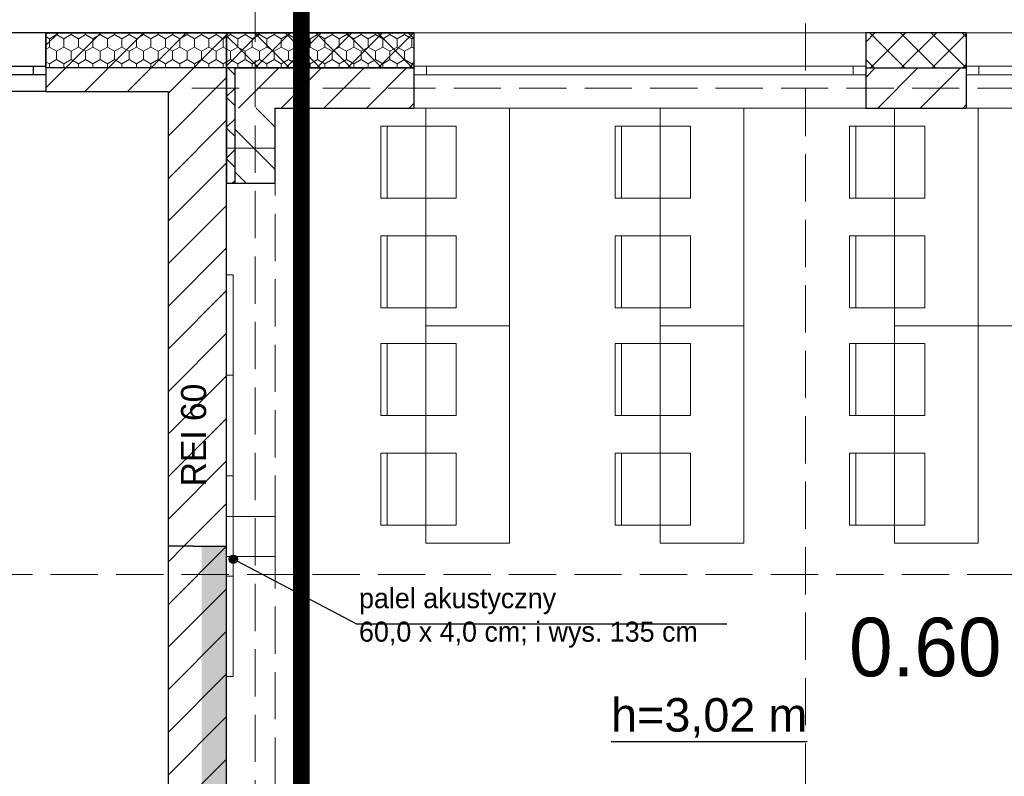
# Model space of a CAD drawing. Header units: millimetres. Extents: x -40063 to 512011, y 350190 to 687060.
# Tile 96 of 256: x 177206 to 183089, y 514489 to 519010. Entities that reach past the tile are written whole.
import ezdxf

# ---------------------------------------------------------------- set-up
doc = ezdxf.new("R2010")
doc.units = ezdxf.units.MM
doc.linetypes.add('DASHDOT', pattern=[1, 0.5, -0.25, 0, -0.25])
doc.linetypes.add('Krawędzie ukryte', pattern=[391.222223, 282.222223, -109])
for name, color, linetype in [('2D - Ogólne', 8, 'Continuous'), ('Elementy Modelu - Strefy', 8, 'Continuous'), ('J_opis pomieszczeń', 8, 'Continuous'), ('Konstrukcja - Ściany zew', 8, 'Continuous'), ('Opisy - Teksty', 8, 'Continuous'), ('Wnętrze - Umeblowanie', 8, 'Continuous'), ('X_ref', 8, 'Continuous')]:
    doc.layers.add(name, color=color, linetype=linetype)
doc.layers.add('J_zakres opracowania', color=226, linetype='DASHDOT', lineweight=30)
doc.styles.add('GENERATED_STYLE_1', font='arial.ttf')
doc.styles.add('GENERATED_STYLE_2', font='txt')
doc.styles.add('GENERATED_STYLE_3', font='txt')

# ---------------------------------------------------------------- blocks, each defined once
blk = doc.blocks.new('fdgdfg')
at = {"layer": '2D - Ogólne', "color": 5, "linetype": 'Krawędzie ukryte', "lineweight": 13}
for p, q in [((-165070.3, 492444.9), (-165070.3, 514553.6)), ((-165448.3, 510164.6), (-143783.8, 510164.6))]:
    blk.add_line(p, q, dxfattribs=at)
at = {"layer": '2D - Ogólne', "color": 8, "linetype": 'Krawędzie ukryte', "lineweight": 13}
for p, q in [((-161780.7, 495793.8), (-161780.7, 511289)), ((-145666.2, 507258.4), (-169194.5, 507258.4))]:
    blk.add_line(p, q, dxfattribs=at)
at = {"layer": '2D - Ogólne', "color": 8, "linetype": 'Continuous', "lineweight": 13}
for p, q in [((-164049.9, 508744.6), (-164049.9, 510044.6)), ((-164049.9, 510044.6), (-163549.9, 510044.6)), ((-163549.9, 510044.6), (-163549.9, 508744.6)), ((-162649.9, 508744.6), (-162649.9, 510044.6)), ((-162649.9, 510044.6), (-162149.9, 510044.6)), ((-162149.9, 510044.6), (-162149.9, 508744.6)), ((-161249.9, 508744.6), (-161249.9, 510044.6)), ((-161249.9, 510044.6), (-160749.9, 510044.6)), ((-160749.9, 510044.6), (-160749.9, 508744.6)), ((-164318.6, 509507.3), (-164318.6, 509937.3)), ((-164318.6, 509937.3), (-163868.6, 509937.3)), ((-164318.6, 509507.3), (-164318.6, 509937.3)), ((-164318.6, 509937.3), (-164281.5, 509937.3)), ((-164281.5, 509937.3), (-164281.5, 509507.3)), ((-163868.6, 509937.3), (-163868.6, 509507.3)), ((-162918.6, 509507.3), (-162918.6, 509937.3)), ((-162918.6, 509937.3), (-162468.6, 509937.3)), ((-162918.6, 509507.3), (-162918.6, 509937.3)), ((-162918.6, 509937.3), (-162881.5, 509937.3)), ((-162881.5, 509937.3), (-162881.5, 509507.3)), ((-162468.6, 509937.3), (-162468.6, 509507.3)), ((-161518.6, 509507.3), (-161518.6, 509937.3)), ((-161518.6, 509937.3), (-161068.6, 509937.3)), ((-161518.6, 509507.3), (-161518.6, 509937.3)), ((-161518.6, 509937.3), (-161481.5, 509937.3)), ((-161481.5, 509937.3), (-161481.5, 509507.3)), ((-161068.6, 509937.3), (-161068.6, 509507.3)), ((-163868.6, 509507.3), (-164318.6, 509507.3)), ((-164281.5, 509507.3), (-164318.6, 509507.3)), ((-162468.6, 509507.3), (-162918.6, 509507.3)), ((-162881.5, 509507.3), (-162918.6, 509507.3)), ((-161068.6, 509507.3), (-161518.6, 509507.3)), ((-161481.5, 509507.3), (-161518.6, 509507.3)), ((-163868.6, 509282), (-164318.6, 509282)), ((-164318.6, 509282), (-164318.6, 508852)), ((-164318.6, 509282), (-164318.6, 508852)), ((-164281.5, 509282), (-164318.6, 509282)), ((-164281.5, 508852), (-164281.5, 509282)), ((-163868.6, 508852), (-163868.6, 509282)), ((-162468.6, 509282), (-162918.6, 509282)), ((-162918.6, 509282), (-162918.6, 508852)), ((-162918.6, 509282), (-162918.6, 508852)), ((-162881.5, 509282), (-162918.6, 509282)), ((-162881.5, 508852), (-162881.5, 509282)), ((-162468.6, 508852), (-162468.6, 509282)), ((-161068.6, 509282), (-161518.6, 509282)), ((-161518.6, 509282), (-161518.6, 508852)), ((-161518.6, 509282), (-161518.6, 508852)), ((-161481.5, 509282), (-161518.6, 509282)), ((-161481.5, 508852), (-161481.5, 509282)), ((-161068.6, 508852), (-161068.6, 509282)), ((-165240.3, 508448.2), (-165240.3, 509048.2)), ((-165240.3, 509048.2), (-165200.3, 509048.2)), ((-165200.3, 509048.2), (-165200.3, 508448.2)), ((-164318.6, 508852), (-163868.6, 508852)), ((-164318.6, 508852), (-164281.5, 508852)), ((-162918.6, 508852), (-162468.6, 508852)), ((-162918.6, 508852), (-162881.5, 508852)), ((-161518.6, 508852), (-161068.6, 508852)), ((-161518.6, 508852), (-161481.5, 508852)), ((-163549.9, 508744.6), (-164049.9, 508744.6)), ((-164049.9, 507444.6), (-164049.9, 508744.6)), ((-164049.9, 508744.6), (-163549.9, 508744.6)), ((-163549.9, 508744.6), (-163549.9, 507444.6)), ((-162149.9, 508744.6), (-162649.9, 508744.6)), ((-162649.9, 507444.6), (-162649.9, 508744.6)), ((-162649.9, 508744.6), (-162149.9, 508744.6)), ((-162149.9, 508744.6), (-162149.9, 507444.6)), ((-160749.9, 508744.6), (-161249.9, 508744.6)), ((-161249.9, 507444.6), (-161249.9, 508744.6)), ((-161249.9, 508744.6), (-160749.9, 508744.6)), ((-160749.9, 508744.6), (-160749.9, 507444.6)), ((-164318.6, 508207.3), (-164318.6, 508637.3)), ((-164318.6, 508637.3), (-163868.6, 508637.3)), ((-164318.6, 508207.3), (-164318.6, 508637.3)), ((-164318.6, 508637.3), (-164281.5, 508637.3)), ((-164281.5, 508637.3), (-164281.5, 508207.3)), ((-163868.6, 508637.3), (-163868.6, 508207.3)), ((-162918.6, 508207.3), (-162918.6, 508637.3)), ((-162918.6, 508637.3), (-162468.6, 508637.3)), ((-162918.6, 508207.3), (-162918.6, 508637.3)), ((-162918.6, 508637.3), (-162881.5, 508637.3)), ((-162881.5, 508637.3), (-162881.5, 508207.3)), ((-162468.6, 508637.3), (-162468.6, 508207.3)), ((-161518.6, 508207.3), (-161518.6, 508637.3)), ((-161518.6, 508637.3), (-161068.6, 508637.3)), ((-161518.6, 508207.3), (-161518.6, 508637.3)), ((-161518.6, 508637.3), (-161481.5, 508637.3)), ((-161481.5, 508637.3), (-161481.5, 508207.3)), ((-161068.6, 508637.3), (-161068.6, 508207.3)), ((-165240.3, 507848.2), (-165240.3, 508448.2)), ((-165240.3, 508448.2), (-165200.3, 508448.2)), ((-165200.3, 508448.2), (-165240.3, 508448.2)), ((-165200.3, 508448.2), (-165200.3, 507848.2)), ((-163868.6, 508207.3), (-164318.6, 508207.3)), ((-164281.5, 508207.3), (-164318.6, 508207.3)), ((-162468.6, 508207.3), (-162918.6, 508207.3)), ((-162881.5, 508207.3), (-162918.6, 508207.3)), ((-161068.6, 508207.3), (-161518.6, 508207.3)), ((-161481.5, 508207.3), (-161518.6, 508207.3)), ((-163868.6, 507982), (-164318.6, 507982)), ((-164318.6, 507982), (-164318.6, 507552)), ((-164318.6, 507982), (-164318.6, 507552)), ((-164281.5, 507982), (-164318.6, 507982)), ((-164281.5, 507552), (-164281.5, 507982)), ((-163868.6, 507552), (-163868.6, 507982)), ((-162468.6, 507982), (-162918.6, 507982)), ((-162918.6, 507982), (-162918.6, 507552)), ((-162918.6, 507982), (-162918.6, 507552)), ((-162881.5, 507982), (-162918.6, 507982)), ((-162881.5, 507552), (-162881.5, 507982)), ((-162468.6, 507552), (-162468.6, 507982)), ((-161068.6, 507982), (-161518.6, 507982)), ((-161518.6, 507982), (-161518.6, 507552)), ((-161518.6, 507982), (-161518.6, 507552)), ((-161481.5, 507982), (-161518.6, 507982)), ((-161481.5, 507552), (-161481.5, 507982)), ((-161068.6, 507552), (-161068.6, 507982)), ((-165240.3, 507248.2), (-165240.3, 507848.2)), ((-165240.3, 507848.2), (-165200.3, 507848.2)), ((-165200.3, 507848.2), (-165240.3, 507848.2)), ((-165200.3, 507848.2), (-165200.3, 507248.2)), ((-164318.6, 507552), (-163868.6, 507552)), ((-164318.6, 507552), (-164281.5, 507552)), ((-162918.6, 507552), (-162468.6, 507552)), ((-162918.6, 507552), (-162881.5, 507552)), ((-161518.6, 507552), (-161068.6, 507552)), ((-161518.6, 507552), (-161481.5, 507552)), ((-163549.9, 507444.6), (-164049.9, 507444.6)), ((-162149.9, 507444.6), (-162649.9, 507444.6)), ((-160749.9, 507444.6), (-161249.9, 507444.6)), ((-165240.3, 506648.2), (-165240.3, 507248.2)), ((-165240.3, 507248.2), (-165200.3, 507248.2)), ((-165200.3, 507248.2), (-165240.3, 507248.2)), ((-165200.3, 507248.2), (-165200.3, 506648.2)), ((-165200.3, 506648.2), (-165240.3, 506648.2))]:
    blk.add_line(p, q, dxfattribs=at)
at = {"layer": '2D - Ogólne', "linetype": 'Continuous'}
blk.add_line((-164466.1, 506962.2), (-165178.1, 507337.2), dxfattribs=at)
at = {"layer": '2D - Ogólne', "color": 8, "linetype": 'Continuous'}
blk.add_line((-164466.1, 506962.2), (-162252.3, 506962.2), dxfattribs=at)
at = {"layer": '2D - Ogólne', "linetype": 'Continuous'}
blk.add_circle((-165200.3, 507348.9), 25, dxfattribs=at)
at = {"layer": '2D - Ogólne', "linetype": 'Continuous', "extrusion": (0, 0, -1)}
for points in [[(165200.3, 507323.9), (165217.9, 507366.6), (165223.3, 507339.3)], [(165217.9, 507366.6), (165200.3, 507323.9), (165190.7, 507372)], [(165190.7, 507372), (165200.3, 507323.9), (165175.3, 507348.9)]]:
    blk.add_solid(points, dxfattribs=at)
at = {"layer": 'Elementy Modelu - Strefy', "color": 8, "linetype": 'Continuous', "lineweight": 0}
for p, q in [((-173270.3, 510144.6), (-165590.3, 510144.6)), ((-165590.3, 510144.6), (-165590.3, 505329.9)), ((-159190.3, 510044.6), (-164950.3, 510044.6)), ((-164950.3, 510044.6), (-164950.3, 509804.6)), ((-165240.3, 509804.6), (-165240.3, 507604.6)), ((-164950.3, 509804.6), (-165240.3, 509804.6)), ((-165240.3, 507604.6), (-164950.3, 507604.6)), ((-164950.3, 507604.6), (-164950.3, 507364.6)), ((-164950.3, 507364.6), (-165240.3, 507364.6)), ((-165240.3, 507364.6), (-165240.3, 505164.6))]:
    blk.add_line(p, q, dxfattribs=at)
at = {"layer": 'Elementy Modelu - Strefy', "color": 8, "linetype": 'Continuous', "lineweight": 0, "extrusion": (0, 0, -1)}
for points in [[(165240.3, 505926.6), (165390.3, 507426.6), (165390.3, 505926.6)], [(165390.3, 507426.6), (165240.3, 505926.6), (165240.3, 507426.6)]]:
    blk.add_solid(points, dxfattribs=at)
at = {"layer": 'J_opis pomieszczeń', "color": 8, "linetype": 'Krawędzie ukryte', "lineweight": 13}
blk.add_line((-164950.3, 509804.6), (-164950.3, 501969.9), dxfattribs=at)
at = {"layer": 'Konstrukcja - Ściany zew', "color": 7, "linetype": 'Continuous'}
for p, q in [((-166320.3, 510494.6), (-169070.3, 510494.6)), ((-168995.3, 510294.6), (-166395.3, 510294.6)), ((-166395.3, 510244.6), (-166395.3, 510294.6)), ((-166395.3, 510294.6), (-166320.3, 510294.6)), ((-166320.3, 510294.6), (-166320.3, 510244.6)), ((-166395.3, 510244.6), (-168995.3, 510244.6)), ((-166320.3, 510244.6), (-166395.3, 510244.6)), ((-166320.3, 510144.6), (-169070.3, 510144.6)), ((-165440.3, 507426.6), (-165590.3, 507426.6)), ((-165440.3, 507426.6), (-165240.3, 507426.6))]:
    blk.add_line(p, q, dxfattribs=at)
at = {"layer": 'Konstrukcja - Ściany zew', "color": 8, "linetype": 'Continuous'}
for p, q in [((-166320.3, 510420.2), (-166245.9, 510494.6)), ((-166320.3, 510165.7), (-165991.3, 510494.6)), ((-166320.3, 510494.6), (-166320.3, 510294.6)), ((-165240.3, 510494.6), (-166320.3, 510494.6)), ((-166320.3, 510494.6), (-164121.6, 510494.6)), ((-166320.3, 510284.6), (-166320.3, 510494.6)), ((-166086.7, 510144.6), (-165736.7, 510494.6)), ((-165832.2, 510144.6), (-165482.2, 510494.6)), ((-164121.6, 510494.6), (-165240.3, 510494.6)), ((-165240.3, 510494.6), (-165240.3, 510284.6)), ((-165240.3, 510482), (-165235.3, 510487)), ((-165207.1, 510443.2), (-165240.3, 510476.3)), ((-165235.3, 510487), (-165227.7, 510494.6)), ((-165190.3, 510426.3), (-165207.1, 510443.2)), ((-165163.3, 510375.2), (-165043.8, 510494.6)), ((-164864.7, 510284.6), (-165074.7, 510494.6)), ((-165070, 510284.6), (-164860, 510494.6)), ((-164680.9, 510284.6), (-164890.9, 510494.6)), ((-164886.1, 510284.6), (-164676.1, 510494.6)), ((-164497, 510284.6), (-164707, 510494.6)), ((-164702.3, 510284.6), (-164492.3, 510494.6)), ((-164313.2, 510284.6), (-164523.2, 510494.6)), ((-164518.4, 510284.6), (-164308.4, 510494.6)), ((-164129.3, 510284.6), (-164339.3, 510494.6)), ((-164334.6, 510284.6), (-164124.6, 510494.6)), ((-164121.6, 510460.8), (-164155.5, 510494.6)), ((-164121.6, 510494.6), (-164121.6, 510294.6)), ((-164121.6, 510494.6), (-164121.6, 510284.6)), ((-161421.6, 510439.9), (-161366.9, 510494.6)), ((-161421.6, 510494.6), (-161421.6, 510294.6)), ((-160821.6, 510494.6), (-161421.6, 510494.6)), ((-161187.8, 510284.6), (-161397.8, 510494.6)), ((-161393, 510284.6), (-161183, 510494.6)), ((-161003.9, 510284.6), (-161213.9, 510494.6)), ((-161209.2, 510284.6), (-160999.2, 510494.6)), ((-160821.6, 510286.2), (-161030.1, 510494.6)), ((-161025.3, 510284.6), (-160821.6, 510488.3)), ((-160821.6, 510470), (-160846.2, 510494.6)), ((-160821.6, 510494.6), (-160821.6, 510294.6)), ((-165048.6, 510284.6), (-165190.3, 510426.3)), ((-165240.3, 510298.2), (-165190.3, 510348.2)), ((-165190.3, 510348.2), (-165163.3, 510375.2)), ((-161371.6, 510284.6), (-161421.6, 510334.6)), ((-166320.3, 510294.6), (-166320.3, 510244.6)), ((-164121.6, 510284.6), (-166320.3, 510284.6)), ((-165232.4, 510284.6), (-165240.3, 510292.5)), ((-165240.3, 510284.6), (-165240.3, 509594.6)), ((-165190.3, 510242.5), (-165232.4, 510284.6)), ((-165190.3, 510277.5), (-165183.1, 510284.6)), ((-165190.3, 510284.6), (-165104.9, 510284.6)), ((-165190.3, 509594.6), (-165190.3, 510284.6)), ((-165104.9, 510284.6), (-164121.6, 510284.6)), ((-164950.3, 510262.9), (-164928.5, 510284.6)), ((-164914, 510044.6), (-164674, 510284.6)), ((-164659.4, 510044.6), (-164419.4, 510284.6)), ((-164404.8, 510044.6), (-164164.8, 510284.6)), ((-164150.7, 510284.6), (-164121.6, 510313.8)), ((-164121.6, 510294.6), (-164121.6, 510284.6)), ((-164121.6, 510284.6), (-164121.6, 510244.6)), ((-161421.6, 510294.6), (-161421.6, 510284.6)), ((-161421.6, 510227.7), (-161364.7, 510284.6)), ((-161421.6, 510284.6), (-160821.6, 510284.6)), ((-161421.6, 510284.6), (-161421.6, 510244.6)), ((-161350.1, 510044.6), (-161110.1, 510284.6)), ((-161095.6, 510044.6), (-160855.6, 510284.6)), ((-160841.5, 510284.6), (-160821.6, 510304.5)), ((-160821.6, 510294.6), (-160821.6, 510284.6)), ((-160821.6, 510284.6), (-160821.6, 510244.6)), ((-166320.3, 510244.6), (-166320.3, 510144.6)), ((-165035.8, 510177.4), (-164950.3, 510262.9)), ((-164121.6, 510244.6), (-164121.6, 510044.6)), ((-161421.6, 510244.6), (-161421.6, 510044.6)), ((-160821.6, 510244.6), (-160821.6, 510044.6)), ((-165240.3, 510114.3), (-165190.3, 510164.3)), ((-165168.5, 510044.6), (-165035.8, 510177.4)), ((-166320.3, 510144.6), (-165590.3, 510144.6)), ((-165190.3, 510058.6), (-165240.3, 510108.6)), ((-164950.3, 509931.8), (-165063.1, 510044.6)), ((-164950.3, 510044.6), (-164121.6, 510044.6)), ((-164950.3, 509594.6), (-164950.3, 510044.6)), ((-164150.3, 510044.6), (-164121.6, 510073.3)), ((-161421.6, 510044.6), (-160821.6, 510044.6)), ((-160841, 510044.6), (-160821.6, 510064)), ((-165240.3, 509930.5), (-165190.3, 509980.5)), ((-165190.3, 509874.8), (-165240.3, 509924.8)), ((-164950.3, 509677.2), (-165190.3, 509917.2)), ((-165240.3, 509746.6), (-165190.3, 509796.6)), ((-165190.3, 509690.9), (-165240.3, 509740.9)), ((-165122.2, 509594.6), (-165190.3, 509662.7)), ((-165190.3, 509594.6), (-165240.3, 509594.6)), ((-165208.4, 509594.6), (-165190.3, 509612.8)), ((-164950.3, 509594.6), (-165190.3, 509594.6)), ((-165590.3, 507331.9), (-165495.5, 507426.6)), ((-165590.3, 507077.3), (-165240.9, 507426.6)), ((-165590.3, 507426.6), (-165590.3, 505926.6)), ((-165240.3, 505926.6), (-165240.3, 507426.6)), ((-165590.3, 506822.7), (-165240.3, 507172.7)), ((-165590.3, 506568.2), (-165240.3, 506918.2)), ((-165590.3, 506313.6), (-165240.3, 506663.6)), ((-165590.3, 506059.1), (-165240.3, 506409.1)), ((-165468.2, 505926.6), (-165240.3, 506154.5))]:
    blk.add_line(p, q, dxfattribs=at)
at = {"layer": 'Konstrukcja - Ściany zew', "color": 8, "linetype": 'Continuous', "lineweight": 13}
for p, q in [((-166299.4, 510459.8), (-166320.3, 510471.8)), ((-166256.1, 510484.8), (-166299.4, 510459.8)), ((-166299.4, 510409.8), (-166299.4, 510459.8)), ((-166256.1, 510484.8), (-166256.1, 510494.6)), ((-166212.8, 510459.8), (-166256.1, 510484.8)), ((-166169.5, 510484.8), (-166212.8, 510459.8)), ((-166212.8, 510409.8), (-166212.8, 510459.8)), ((-166169.5, 510484.8), (-166169.5, 510494.6)), ((-166126.2, 510459.8), (-166169.5, 510484.8)), ((-166082.9, 510484.8), (-166126.2, 510459.8)), ((-166126.2, 510409.8), (-166126.2, 510459.8)), ((-166082.9, 510484.8), (-166082.9, 510494.6)), ((-166039.5, 510459.8), (-166082.9, 510484.8)), ((-165996.2, 510484.8), (-166039.5, 510459.8)), ((-166039.5, 510409.8), (-166039.5, 510459.8)), ((-165996.2, 510484.8), (-165996.2, 510494.6)), ((-165952.9, 510459.8), (-165996.2, 510484.8)), ((-165909.6, 510484.8), (-165952.9, 510459.8)), ((-165952.9, 510409.8), (-165952.9, 510459.8)), ((-165909.6, 510484.8), (-165909.6, 510494.6)), ((-165866.3, 510459.8), (-165909.6, 510484.8)), ((-165823, 510484.8), (-165866.3, 510459.8)), ((-165866.3, 510409.8), (-165866.3, 510459.8)), ((-165823, 510484.8), (-165823, 510494.6)), ((-165779.7, 510459.8), (-165823, 510484.8)), ((-165736.4, 510484.8), (-165779.7, 510459.8)), ((-165779.7, 510409.8), (-165779.7, 510459.8)), ((-165736.4, 510484.8), (-165736.4, 510494.6)), ((-165693.1, 510459.8), (-165736.4, 510484.8)), ((-165649.8, 510484.8), (-165693.1, 510459.8)), ((-165693.1, 510409.8), (-165693.1, 510459.8)), ((-165649.8, 510484.8), (-165649.8, 510494.6)), ((-165606.5, 510459.8), (-165649.8, 510484.8)), ((-165563.2, 510484.8), (-165606.5, 510459.8)), ((-165606.5, 510409.8), (-165606.5, 510459.8)), ((-165563.2, 510484.8), (-165563.2, 510494.6)), ((-165519.9, 510459.8), (-165563.2, 510484.8)), ((-165476.6, 510484.8), (-165519.9, 510459.8)), ((-165519.9, 510409.8), (-165519.9, 510459.8)), ((-165476.6, 510484.8), (-165476.6, 510494.6)), ((-165433.3, 510459.8), (-165476.6, 510484.8)), ((-165390, 510484.8), (-165433.3, 510459.8)), ((-165433.3, 510409.8), (-165433.3, 510459.8)), ((-165390, 510484.8), (-165390, 510494.6)), ((-165346.7, 510459.8), (-165390, 510484.8)), ((-165303.4, 510484.8), (-165346.7, 510459.8)), ((-165346.7, 510409.8), (-165346.7, 510459.8)), ((-165303.4, 510484.8), (-165303.4, 510494.6)), ((-165260.1, 510459.8), (-165303.4, 510484.8)), ((-165216.8, 510484.8), (-165260.1, 510459.8)), ((-165260.1, 510409.8), (-165260.1, 510459.8)), ((-165216.8, 510484.8), (-165216.8, 510494.6)), ((-165173.5, 510459.8), (-165216.8, 510484.8)), ((-165130.2, 510484.8), (-165173.5, 510459.8)), ((-165173.5, 510409.8), (-165173.5, 510459.8)), ((-165130.2, 510484.8), (-165130.2, 510494.6)), ((-165086.9, 510459.8), (-165130.2, 510484.8)), ((-165043.6, 510484.8), (-165086.9, 510459.8)), ((-165086.9, 510409.8), (-165086.9, 510459.8)), ((-165043.6, 510484.8), (-165043.6, 510494.6)), ((-165000.3, 510459.8), (-165043.6, 510484.8)), ((-164957, 510484.8), (-165000.3, 510459.8)), ((-165000.3, 510409.8), (-165000.3, 510459.8)), ((-164957, 510484.8), (-164957, 510494.6)), ((-164913.7, 510459.8), (-164957, 510484.8)), ((-164870.4, 510484.8), (-164913.7, 510459.8)), ((-164913.7, 510409.8), (-164913.7, 510459.8)), ((-164870.4, 510484.8), (-164870.4, 510494.6)), ((-164827.1, 510459.8), (-164870.4, 510484.8)), ((-164783.8, 510484.8), (-164827.1, 510459.8)), ((-164827.1, 510409.8), (-164827.1, 510459.8)), ((-164783.8, 510484.8), (-164783.8, 510494.6)), ((-164740.5, 510459.8), (-164783.8, 510484.8)), ((-164697.2, 510484.8), (-164740.5, 510459.8)), ((-164740.5, 510409.8), (-164740.5, 510459.8)), ((-164697.2, 510484.8), (-164697.2, 510494.6)), ((-164653.9, 510459.8), (-164697.2, 510484.8)), ((-164610.6, 510484.8), (-164653.9, 510459.8)), ((-164653.9, 510409.8), (-164653.9, 510459.8)), ((-164610.6, 510484.8), (-164610.6, 510494.6)), ((-164567.3, 510459.8), (-164610.6, 510484.8)), ((-164524, 510484.8), (-164567.3, 510459.8)), ((-164567.3, 510409.8), (-164567.3, 510459.8)), ((-164524, 510484.8), (-164524, 510494.6)), ((-164480.7, 510459.8), (-164524, 510484.8)), ((-164437.4, 510484.8), (-164480.7, 510459.8)), ((-164480.7, 510409.8), (-164480.7, 510459.8)), ((-164437.4, 510484.8), (-164437.4, 510494.6)), ((-164394.1, 510459.8), (-164437.4, 510484.8)), ((-164350.8, 510484.8), (-164394.1, 510459.8)), ((-164394.1, 510409.8), (-164394.1, 510459.8)), ((-164350.8, 510484.8), (-164350.8, 510494.6)), ((-164307.5, 510459.8), (-164350.8, 510484.8)), ((-164264.2, 510484.8), (-164307.5, 510459.8)), ((-164307.5, 510409.8), (-164307.5, 510459.8)), ((-164264.2, 510484.8), (-164264.2, 510494.6)), ((-164220.9, 510459.8), (-164264.2, 510484.8)), ((-164177.6, 510484.8), (-164220.9, 510459.8)), ((-164220.9, 510409.8), (-164220.9, 510459.8)), ((-164177.6, 510484.8), (-164177.6, 510494.6)), ((-164134.3, 510459.8), (-164177.6, 510484.8)), ((-164121.6, 510467.1), (-164134.3, 510459.8)), ((-164134.3, 510409.8), (-164134.3, 510459.8)), ((-161421.6, 510494.6), (-164121.6, 510494.6)), ((-159471.6, 510494.6), (-160821.6, 510494.6)), ((-166299.4, 510409.8), (-166320.3, 510397.7)), ((-166256.1, 510384.8), (-166299.4, 510409.8)), ((-166212.8, 510409.8), (-166256.1, 510384.8)), ((-166256.1, 510334.8), (-166256.1, 510384.8)), ((-166169.5, 510384.8), (-166212.8, 510409.8)), ((-166126.2, 510409.8), (-166169.5, 510384.8)), ((-166169.5, 510334.8), (-166169.5, 510384.8)), ((-166082.9, 510384.8), (-166126.2, 510409.8)), ((-166039.5, 510409.8), (-166082.9, 510384.8)), ((-166082.9, 510334.8), (-166082.9, 510384.8)), ((-165996.2, 510384.8), (-166039.5, 510409.8)), ((-165952.9, 510409.8), (-165996.2, 510384.8)), ((-165996.2, 510334.8), (-165996.2, 510384.8)), ((-165909.6, 510384.8), (-165952.9, 510409.8)), ((-165866.3, 510409.8), (-165909.6, 510384.8)), ((-165909.6, 510334.8), (-165909.6, 510384.8)), ((-165823, 510384.8), (-165866.3, 510409.8)), ((-165779.7, 510409.8), (-165823, 510384.8)), ((-165823, 510334.8), (-165823, 510384.8)), ((-165736.4, 510384.8), (-165779.7, 510409.8)), ((-165693.1, 510409.8), (-165736.4, 510384.8)), ((-165736.4, 510334.8), (-165736.4, 510384.8)), ((-165649.8, 510384.8), (-165693.1, 510409.8)), ((-165606.5, 510409.8), (-165649.8, 510384.8)), ((-165649.8, 510334.8), (-165649.8, 510384.8)), ((-165563.2, 510384.8), (-165606.5, 510409.8)), ((-165519.9, 510409.8), (-165563.2, 510384.8)), ((-165563.2, 510334.8), (-165563.2, 510384.8)), ((-165476.6, 510384.8), (-165519.9, 510409.8)), ((-165433.3, 510409.8), (-165476.6, 510384.8)), ((-165476.6, 510334.8), (-165476.6, 510384.8)), ((-165390, 510384.8), (-165433.3, 510409.8)), ((-165346.7, 510409.8), (-165390, 510384.8)), ((-165390, 510334.8), (-165390, 510384.8)), ((-165303.4, 510384.8), (-165346.7, 510409.8)), ((-165260.1, 510409.8), (-165303.4, 510384.8)), ((-165303.4, 510334.8), (-165303.4, 510384.8)), ((-165216.8, 510384.8), (-165260.1, 510409.8)), ((-165173.5, 510409.8), (-165216.8, 510384.8)), ((-165216.8, 510334.8), (-165216.8, 510384.8)), ((-165130.2, 510384.8), (-165173.5, 510409.8)), ((-165086.9, 510409.8), (-165130.2, 510384.8)), ((-165130.2, 510334.8), (-165130.2, 510384.8)), ((-165043.6, 510384.8), (-165086.9, 510409.8)), ((-165000.3, 510409.8), (-165043.6, 510384.8)), ((-165043.6, 510334.8), (-165043.6, 510384.8)), ((-164957, 510384.8), (-165000.3, 510409.8)), ((-164913.7, 510409.8), (-164957, 510384.8)), ((-164957, 510334.8), (-164957, 510384.8)), ((-164870.4, 510384.8), (-164913.7, 510409.8)), ((-164827.1, 510409.8), (-164870.4, 510384.8)), ((-164870.4, 510334.8), (-164870.4, 510384.8)), ((-164783.8, 510384.8), (-164827.1, 510409.8)), ((-164740.5, 510409.8), (-164783.8, 510384.8)), ((-164783.8, 510334.8), (-164783.8, 510384.8)), ((-164697.2, 510384.8), (-164740.5, 510409.8)), ((-164653.9, 510409.8), (-164697.2, 510384.8)), ((-164697.2, 510334.8), (-164697.2, 510384.8)), ((-164610.6, 510384.8), (-164653.9, 510409.8)), ((-164567.3, 510409.8), (-164610.6, 510384.8)), ((-164610.6, 510334.8), (-164610.6, 510384.8)), ((-164524, 510384.8), (-164567.3, 510409.8)), ((-164480.7, 510409.8), (-164524, 510384.8)), ((-164524, 510334.8), (-164524, 510384.8)), ((-164437.4, 510384.8), (-164480.7, 510409.8)), ((-164394.1, 510409.8), (-164437.4, 510384.8)), ((-164437.4, 510334.8), (-164437.4, 510384.8)), ((-164350.8, 510384.8), (-164394.1, 510409.8)), ((-164307.5, 510409.8), (-164350.8, 510384.8)), ((-164350.8, 510334.8), (-164350.8, 510384.8)), ((-164264.2, 510384.8), (-164307.5, 510409.8)), ((-164220.9, 510409.8), (-164264.2, 510384.8)), ((-164264.2, 510334.8), (-164264.2, 510384.8)), ((-164177.6, 510384.8), (-164220.9, 510409.8)), ((-164134.3, 510409.8), (-164177.6, 510384.8)), ((-164177.6, 510334.8), (-164177.6, 510384.8)), ((-164121.6, 510402.5), (-164134.3, 510409.8)), ((-166256.1, 510334.8), (-166299.4, 510309.8)), ((-166212.8, 510309.8), (-166256.1, 510334.8)), ((-166169.5, 510334.8), (-166212.8, 510309.8)), ((-166126.2, 510309.8), (-166169.5, 510334.8)), ((-166082.9, 510334.8), (-166126.2, 510309.8)), ((-166039.5, 510309.8), (-166082.9, 510334.8)), ((-165996.2, 510334.8), (-166039.5, 510309.8)), ((-165952.9, 510309.8), (-165996.2, 510334.8)), ((-165909.6, 510334.8), (-165952.9, 510309.8)), ((-165866.3, 510309.8), (-165909.6, 510334.8)), ((-165823, 510334.8), (-165866.3, 510309.8)), ((-165779.7, 510309.8), (-165823, 510334.8)), ((-165736.4, 510334.8), (-165779.7, 510309.8)), ((-165693.1, 510309.8), (-165736.4, 510334.8)), ((-165649.8, 510334.8), (-165693.1, 510309.8)), ((-165606.5, 510309.8), (-165649.8, 510334.8)), ((-165563.2, 510334.8), (-165606.5, 510309.8)), ((-165519.9, 510309.8), (-165563.2, 510334.8)), ((-165476.6, 510334.8), (-165519.9, 510309.8)), ((-165433.3, 510309.8), (-165476.6, 510334.8)), ((-165390, 510334.8), (-165433.3, 510309.8)), ((-165346.7, 510309.8), (-165390, 510334.8)), ((-165303.4, 510334.8), (-165346.7, 510309.8)), ((-165260.1, 510309.8), (-165303.4, 510334.8)), ((-165216.8, 510334.8), (-165260.1, 510309.8)), ((-165173.5, 510309.8), (-165216.8, 510334.8)), ((-165130.2, 510334.8), (-165173.5, 510309.8)), ((-165086.9, 510309.8), (-165130.2, 510334.8)), ((-165043.6, 510334.8), (-165086.9, 510309.8)), ((-165000.3, 510309.8), (-165043.6, 510334.8)), ((-164957, 510334.8), (-165000.3, 510309.8)), ((-164913.7, 510309.8), (-164957, 510334.8)), ((-164870.4, 510334.8), (-164913.7, 510309.8)), ((-164827.1, 510309.8), (-164870.4, 510334.8)), ((-164783.8, 510334.8), (-164827.1, 510309.8)), ((-164740.5, 510309.8), (-164783.8, 510334.8)), ((-164697.2, 510334.8), (-164740.5, 510309.8)), ((-164653.9, 510309.8), (-164697.2, 510334.8)), ((-164610.6, 510334.8), (-164653.9, 510309.8)), ((-164567.3, 510309.8), (-164610.6, 510334.8)), ((-164524, 510334.8), (-164567.3, 510309.8)), ((-164480.7, 510309.8), (-164524, 510334.8)), ((-164437.4, 510334.8), (-164480.7, 510309.8)), ((-164394.1, 510309.8), (-164437.4, 510334.8)), ((-164350.8, 510334.8), (-164394.1, 510309.8)), ((-164307.5, 510309.8), (-164350.8, 510334.8)), ((-164264.2, 510334.8), (-164307.5, 510309.8)), ((-164220.9, 510309.8), (-164264.2, 510334.8)), ((-164177.6, 510334.8), (-164220.9, 510309.8)), ((-164134.3, 510309.8), (-164177.6, 510334.8)), ((-166299.4, 510309.8), (-166320.3, 510321.8)), ((-166299.4, 510284.6), (-166299.4, 510309.8)), ((-166212.8, 510284.6), (-166212.8, 510309.8)), ((-166126.2, 510284.6), (-166126.2, 510309.8)), ((-166039.5, 510284.6), (-166039.5, 510309.8)), ((-165952.9, 510284.6), (-165952.9, 510309.8)), ((-165866.3, 510284.6), (-165866.3, 510309.8)), ((-165779.7, 510284.6), (-165779.7, 510309.8)), ((-165693.1, 510284.6), (-165693.1, 510309.8)), ((-165606.5, 510284.6), (-165606.5, 510309.8)), ((-165519.9, 510284.6), (-165519.9, 510309.8)), ((-165433.3, 510284.6), (-165433.3, 510309.8)), ((-165346.7, 510284.6), (-165346.7, 510309.8)), ((-165260.1, 510284.6), (-165260.1, 510309.8)), ((-165173.5, 510284.6), (-165173.5, 510309.8)), ((-165086.9, 510284.6), (-165086.9, 510309.8)), ((-165000.3, 510284.6), (-165000.3, 510309.8)), ((-164913.7, 510284.6), (-164913.7, 510309.8)), ((-164827.1, 510284.6), (-164827.1, 510309.8)), ((-164740.5, 510284.6), (-164740.5, 510309.8)), ((-164653.9, 510284.6), (-164653.9, 510309.8)), ((-164567.3, 510284.6), (-164567.3, 510309.8)), ((-164480.7, 510284.6), (-164480.7, 510309.8)), ((-164394.1, 510284.6), (-164394.1, 510309.8)), ((-164307.5, 510284.6), (-164307.5, 510309.8)), ((-164220.9, 510284.6), (-164220.9, 510309.8)), ((-164121.6, 510317.1), (-164134.3, 510309.8)), ((-164134.3, 510284.6), (-164134.3, 510309.8)), ((-164121.6, 510294.6), (-164046.6, 510294.6)), ((-164121.6, 510294.6), (-164121.6, 510284.6)), ((-164121.6, 510284.6), (-164121.6, 510244.6)), ((-164046.6, 510294.6), (-164046.6, 510244.6)), ((-164046.6, 510294.6), (-161496.6, 510294.6)), ((-161496.6, 510244.6), (-161496.6, 510294.6)), ((-161496.6, 510294.6), (-161421.6, 510294.6)), ((-161421.6, 510294.6), (-161421.6, 510284.6)), ((-161421.6, 510284.6), (-161421.6, 510244.6)), ((-160821.6, 510294.6), (-160746.6, 510294.6)), ((-160821.6, 510294.6), (-160821.6, 510284.6)), ((-160821.6, 510284.6), (-160821.6, 510244.6)), ((-160746.6, 510294.6), (-160746.6, 510244.6)), ((-160746.6, 510294.6), (-159546.6, 510294.6)), ((-164046.6, 510244.6), (-164121.6, 510244.6)), ((-161496.6, 510244.6), (-164046.6, 510244.6)), ((-161421.6, 510244.6), (-161496.6, 510244.6)), ((-160746.6, 510244.6), (-160821.6, 510244.6)), ((-159546.6, 510244.6), (-160746.6, 510244.6)), ((-161421.6, 510044.6), (-164121.6, 510044.6)), ((-159471.6, 510044.6), (-160821.6, 510044.6))]:
    blk.add_line(p, q, dxfattribs=at)
at = {"layer": 'Konstrukcja - Ściany zew', "linetype": 'Continuous'}
for p, q in [((-165590.3, 510132), (-165240.3, 510482)), ((-165240.3, 507426.6), (-165240.3, 510494.6)), ((-165590.3, 509877.5), (-165240.3, 510227.5)), ((-165590.3, 510144.6), (-165590.3, 507426.6)), ((-165590.3, 509622.9), (-165240.3, 509972.9)), ((-165590.3, 509368.3), (-165240.3, 509718.3)), ((-165590.3, 509113.8), (-165240.3, 509463.8)), ((-165590.3, 508859.2), (-165240.3, 509209.2)), ((-165590.3, 508604.7), (-165240.3, 508954.7)), ((-165590.3, 508350.1), (-165240.3, 508700.1)), ((-165590.3, 508095.5), (-165240.3, 508445.5)), ((-165590.3, 507841), (-165240.3, 508191)), ((-165590.3, 507586.4), (-165240.3, 507936.4)), ((-165495.5, 507426.6), (-165240.3, 507681.9)), ((-165240.9, 507426.6), (-165240.3, 507427.3))]:
    blk.add_line(p, q, dxfattribs=at)
at = {"layer": 'Opisy - Teksty', "color": 8, "linetype": 'Continuous'}
blk.add_line((-162943.3, 506259.8), (-161771.7, 506259.8), dxfattribs=at)
at = {"layer": 'Wnętrze - Umeblowanie', "color": 8, "linetype": 'Continuous', "lineweight": 13}
for p, q in [((-160749.9, 510044.6), (-160749.9, 508744.6)), ((-159190.3, 510044.6), (-160749.9, 510044.6)), ((-160749.9, 508744.6), (-160149.9, 508744.6))]:
    blk.add_line(p, q, dxfattribs=at)
at = {"layer": 'Elementy Modelu - Strefy', "color": 8, "lineweight": 13, "style": 'GENERATED_STYLE_2'}
blk.add_text('0.60', height=350, dxfattribs=at).set_placement((-161521.3, 506649.4))
at = {"layer": 'Opisy - Teksty', "color": 8, "linetype": 'Continuous', "lineweight": 13, "style": 'GENERATED_STYLE_3'}
blk.add_text('REI 60', height=150, rotation=90, dxfattribs=at).set_placement((-165362.8, 507784.7))
at = {"layer": 'Opisy - Teksty', "color": 8, "linetype": 'Continuous'}
for s, height, style, p in [('palel akustyczny', 120, 'GENERATED_STYLE_2', (-164449.2, 507056.4)), ('60,0 x 4,0 cm; i wys. 135 cm', 120, 'GENERATED_STYLE_2', (-164449.2, 506856.4)), ('h=3,02 m', 200, 'GENERATED_STYLE_1', (-162943.3, 506319))]:
    blk.add_text(s, height=height, dxfattribs=dict(at, style=style)).set_placement(p)

msp = doc.modelspace()

# ---------------------------------------------------------------- linework, layer by layer
at = {"layer": 'J_zakres opracowania', "ltscale": 1000, "const_width": 100}
msp.add_lwpolyline([(145238.97833, 455200), (179698.13773, 455200), (179698.13773, 465499.99363), (168198.34775, 465499.99363), (168198.34775, 475277.34862), (179787.48799, 475277.34862), (179787.48799, 507377.27761), (172267.92013, 507377.27761), (172267.92013, 513264.6274), (178887.83809, 513264.6274), (178887.83809, 519214.61675), (169238.45678, 519214.61675), (169238.45678, 523014.48912), (139342.26689, 523014.48912), (139342.26689, 512420.85011), (168578.26628, 512420.85011), (168578.26628, 488928.49204), (155218.96566, 488928.49204), (155218.96566, 468968.52781), (145238.97833, 468968.52781), (145238.97833, 455200)], dxfattribs=at)

# ---------------------------------------------------------------- block references
at = {"layer": 'X_ref'}
msp.add_blockref('fdgdfg', (343682.59615, 8436.71479), dxfattribs=at)

doc.saveas('drawing.dxf')
